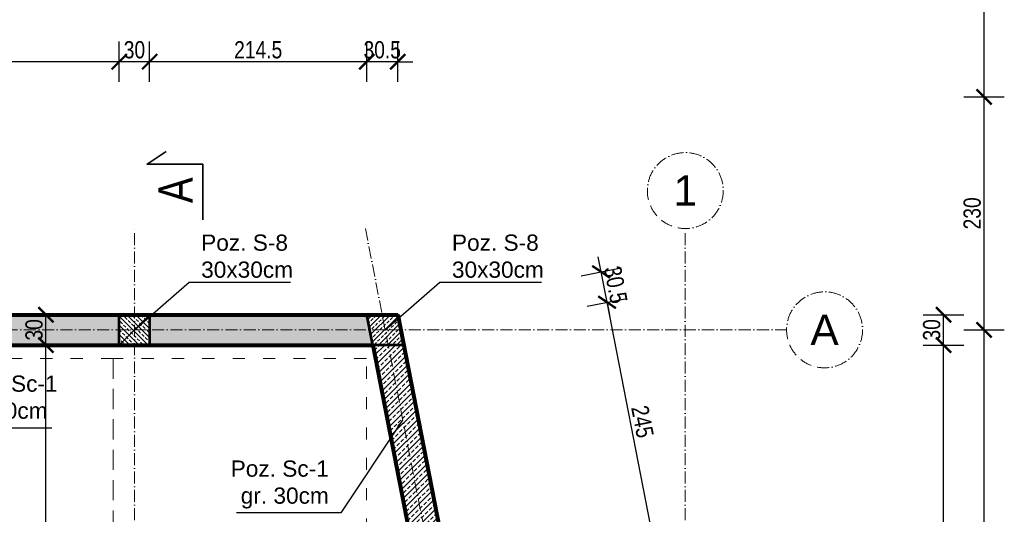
# Model space of a CAD drawing. Header units: inches. Extents: x 201967 to 338763, y -32705 to 30884.
# Tile 176 of 236: x 321433 to 322406, y 10864 to 11352. Entities that reach past the tile are written whole.
import ezdxf
from ezdxf.enums import TextEntityAlignment as Align

# ---------------------------------------------------------------- set-up
doc = ezdxf.new("R2010")
doc.units = ezdxf.units.IN
doc.header["$MEASUREMENT"] = 0
doc.linetypes.add('ACAD_ISO03W100', pattern=[30, 12, -18])
doc.linetypes.add('ACAD_ISO10W100', pattern=[18, 12, -3, 0, -3])
for name, color, linetype, lineweight in [('01 a KONSTRUKCJA żelbet', 94, 'Continuous', 80), ('01 a1 KONSTRUKCJA żelebet', 200, 'Continuous', 53), ('01h3 KONSTRUKCJA pozycje słupy', 252, 'Continuous', 13), ('11 OSIE ściany', 2, 'ACAD_ISO10W100', 5), ('20 KRESKOWANIE ścian', 63, 'Continuous', 5), ('30 WIDOK 1 005', 5, 'Continuous', 5), ('90 WYMIAR', 155, 'Continuous', 9), ('91 PRZEKROJE', 7, 'Continuous', 35)]:
    doc.layers.add(name, color=color, linetype=linetype, lineweight=lineweight)
doc.styles.add('100 arial', font='arial.ttf', dxfattribs={"width": 0.8, "height": 17})
doc.styles.add('arialcce', font='arial.ttf')
doc.styles.add('OPIS', font='arial.ttf')
doc.styles.add('RomanS', font='romans.shx')
doc.dimstyles.new('100', dxfattribs={"dimscale": 10, "dimtxt": 17, "dimasz": 1.5, "dimexe": 2, "dimexo": 2, "dimgap": 0.3, "dimtad": 1, "dimdec": 1, "dimrnd": 0.5, "dimdsep": 46, "dimtxsty": '100 arial', "dimblk": 'ARCHTICK', "dimcen": 10, "dimclrd": 256, "dimclre": 256, "dimclrt": 256, "dimadec": 0, "dimazin": 0, "dimtfac": 1, "dimtdec": 1, "dimtix": 1, "dimtmove": 1, "dimatfit": 3, "dimfxl": 2, "dimfxlon": 1, "dimtolj": 1, "dimarcsym": 0})
doc.dimstyles.new('DIM100txt12', dxfattribs={"dimtxt": 12, "dimasz": 1.05, "dimexe": 0, "dimexo": 8, "dimgap": 4, "dimtad": 1, "dimdec": 7, "dimrnd": 0.5, "dimdsep": 46, "dimtxsty": 'RomanS', "dimblk1": 'DIM', "dimblk2": 'DIM', "dimsah": 1, "dimcen": 0.09, "dimse1": 1, "dimse2": 1, "dimclrt": 256, "dimadec": 1, "dimazin": 0, "dimtfac": 1, "dimtdec": 7, "dimtix": 1, "dimtofl": 0, "dimtmove": 2, "dimatfit": 3, "dimfxl": 1, "dimtolj": 1, "dimtzin": 0, "dimarcsym": 0})
pattern_1 = [(45, (0, -5154.889396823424), (-5.303300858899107, 5.303300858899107), []), (45, (5.30330085, -5154.889396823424), (-5.303300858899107, 5.303300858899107), [3.75, -1.875])]

# ---------------------------------------------------------------- blocks, each defined once
blk = doc.blocks.new('1 osie 2 część BPPZ')
at = {"layer": '11 OSIE ściany'}
for p, q in [((575, -2740), (575, 100)), ((803.0808856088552, 100), (1219, -2027.504016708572)), ((1119, -2740), (1119, 100)), ((-95.33901275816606, 0), (1219, 0))]:
    blk.add_line(p, q, dxfattribs=at)
for centre in [(1119, 137.5), (1256.5, 0)]:
    blk.add_circle(centre, 37.5, dxfattribs=at)
at = {"layer": '11 OSIE ściany', "style": 'arialcce'}
for s, p in [('1', (1119, 137.5)), ('A', (1256.5, 0))]:
    blk.add_text(s, height=30, dxfattribs=at).set_placement(p, align=Align.MIDDLE_CENTER)
blk = doc.blocks.new('*U1121')
at = {"lineweight": 5, "ltscale": 0.25}
h = blk.add_hatch(dxfattribs=at)
h.set_pattern_fill('ANSI33', color=5, style=0)
h.set_pattern_definition([(45, (0, -25), (-4.490128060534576, 4.490128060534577), []), (45, (4.490130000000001, -25), (-4.490128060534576, 4.490128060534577), [3.175, -1.5875])])
h.paths.add_polyline_path([(0, 0), (-7.105427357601e-16, -30), (30, -30), (30, 0)])
blk.add_lwpolyline([(0, 0), (-7.105427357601e-16, -30), (30, -30), (30, 0)], close=True)
at = {"layer": 'Defpoints'}
blk.add_line((0, 0), (30, -30), dxfattribs=at)
blk = doc.blocks.new('1 rzut piwnic rozbudowa część 2')
at = {"lineweight": 5, "ltscale": 0.25}
h = blk.add_hatch(dxfattribs=at)
h.set_pattern_fill('ANSI33', color=5, style=0)
h.set_pattern_definition([(45, (-288464.3639429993, -7503.004478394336), (-4.490128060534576, 4.490128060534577), []), (45, (-288459.8738129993, -7503.004478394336), (-4.490128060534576, 4.490128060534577), [3.175, -1.5875])])
h.paths.add_polyline_path([(840.8469107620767, -15.00000000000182), (810.2790041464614, -15.00000000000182), (804.4141158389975, 14.99999999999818), (834.9820224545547, 14.99999999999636)])
at = {"layer": '01 a KONSTRUKCJA żelbet'}
for p, q in [((-15, 15), (834.9820224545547, 15)), ((834.9820224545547, 14.99999999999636), (1134, -1514.532849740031)), ((15, -15), (810.2790041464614, -15)), ((810.2790041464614, -15.00000000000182), (1104, -1517.437798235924))]:
    blk.add_line(p, q, dxfattribs=at)
at = {"layer": '01 a1 KONSTRUKCJA żelebet'}
blk.add_lwpolyline([(840.8469107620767, -15.00000000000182), (810.2790041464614, -15.00000000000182), (804.4141158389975, 14.99999999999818), (834.9820224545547, 14.99999999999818)], close=True, dxfattribs=at)
at = {"layer": '01 a1 KONSTRUKCJA żelebet', "xscale": -1, "rotation": 180}
blk.add_blockref('*U1121', (560, -15), dxfattribs=at)
blk = doc.blocks.new('_ARCHTICK')
at = {"color": 0, "linetype": 'ByBlock', "const_width": 0.15}
blk.add_lwpolyline([(-0.5, -0.5), (0.5, 0.5)], dxfattribs=at)
blk = doc.blocks.new('*D1160')
at = {"layer": '90 WYMIAR', "lineweight": -2, "transparency": 16777216}
for p, q in [((322365.5205435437, 11045.75867624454), (322405.5205435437, 11045.75867624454)), ((322385.5205435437, 10445.75867624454), (322385.5205435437, 11045.75867624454)), ((322365.5205435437, 10445.75867624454), (322405.5205435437, 10445.75867624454))]:
    blk.add_line(p, q, dxfattribs=at)
at = {"layer": 'Defpoints', "color": 0, "transparency": 16777216}
for p in [(322190.5205435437, 11045.75867624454), (322385.5205435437, 11045.75867624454), (322190.5205435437, 10445.75867624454)]:
    blk.add_point(p, dxfattribs=at)
at = {"layer": '90 WYMIAR', "lineweight": -2, "transparency": 16777216, "xscale": 15, "yscale": 15, "zscale": 15}
for p, rotation in [((322385.5205435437, 11045.75867624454), 90), ((322385.5205435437, 10445.75867624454), 270)]:
    blk.add_blockref('_ARCHTICK', p, dxfattribs=dict(at, rotation=rotation))
at = {"layer": '90 WYMIAR', "transparency": 16777216, "insert": (322373.8408027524, 10745.75867624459), "char_height": 17, "attachment_point": 5, "rotation": 90, "style": '100 arial'}
blk.add_mtext('\\A1;600', dxfattribs=at)
blk = doc.blocks.new('*U1185')
at = {"layer": '91 PRZEKROJE'}
blk.add_lwpolyline([(-5983.489157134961, 15694.4351691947), (-5928.489157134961, 15694.43516919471), (-5928.489157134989, 15749.43516919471), (-5916.187000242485, 15730.5942723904)], dxfattribs=at)
at = {"layer": '91 PRZEKROJE', "color": 2, "insert": (-5941.635896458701, 15738.39539254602), "char_height": 34, "attachment_point": 3, "style": '100 arial'}
blk.add_mtext_dynamic_manual_height_columns('A', width=64.0781552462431, gutter_width=85, heights=[0], dxfattribs=at)
blk = doc.blocks.new('1 przekroje jagielońska')
at = {"layer": '91 PRZEKROJE', "rotation": 90}
blk.add_blockref('*U1185', (15217.87724289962, 6092.169170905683), dxfattribs=at)
blk = doc.blocks.new('DIM')
for p, q in [((7.275957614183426e-12, -13.00000000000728), (7.275957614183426e-12, 12.99999999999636)), ((8.000000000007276, -7.275957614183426e-12), (-7.999999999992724, -7.275957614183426e-12))]:
    blk.add_line(p, q)
at = {"const_width": 1.714285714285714}
blk.add_lwpolyline([(5.714285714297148, 5.714285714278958), (-5.71428571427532, -5.71428571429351)], dxfattribs=at)
blk = doc.blocks.new('*D1192')
at = {"layer": '90 WYMIAR', "lineweight": -2, "transparency": 16777216}
for p, q in [((320971.5205435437, 11887.95220172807), (320971.5205435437, 11927.95220172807)), ((321546.5205435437, 11887.95220172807), (321546.5205435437, 11927.95220172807)), ((320971.5205435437, 11907.95220172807), (321546.5205435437, 11907.95220172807))]:
    blk.add_line(p, q, dxfattribs=at)
at = {"layer": 'Defpoints', "color": 0, "transparency": 16777216}
for p in [(321546.5205435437, 11907.95220172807), (320971.5205435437, 11145.75867624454), (321546.5205435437, 11145.75867624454)]:
    blk.add_point(p, dxfattribs=at)
at = {"layer": '90 WYMIAR', "lineweight": -2, "transparency": 16777216, "xscale": 15, "yscale": 15, "zscale": 15, "rotation": 180}
blk.add_blockref('_ARCHTICK', (320971.5205435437, 11907.95220172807), dxfattribs=at)
at = {"layer": '90 WYMIAR', "lineweight": -2, "transparency": 16777216, "xscale": 15, "yscale": 15, "zscale": 15}
blk.add_blockref('_ARCHTICK', (321546.5205435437, 11907.95220172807), dxfattribs=at)
at = {"layer": '90 WYMIAR', "transparency": 16777216, "insert": (321259.0205435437, 11919.59715397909), "char_height": 17, "attachment_point": 5, "style": '100 arial'}
blk.add_mtext('\\A1;575', dxfattribs=at)
blk = doc.blocks.new('*D1193')
at = {"layer": '90 WYMIAR', "lineweight": -2, "transparency": 16777216}
for p, q in [((321546.5205435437, 11887.95220172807), (321546.5205435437, 11927.95220172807)), ((322090.5205435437, 11887.95220172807), (322090.5205435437, 11927.95220172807)), ((321546.5205435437, 11907.95220172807), (322090.5205435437, 11907.95220172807))]:
    blk.add_line(p, q, dxfattribs=at)
at = {"layer": 'Defpoints', "color": 0, "transparency": 16777216}
for p in [(322090.5205435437, 11907.95220172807), (321546.5205435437, 11145.75867624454), (322090.5205435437, 11145.75867624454)]:
    blk.add_point(p, dxfattribs=at)
at = {"layer": '90 WYMIAR', "lineweight": -2, "transparency": 16777216, "xscale": 15, "yscale": 15, "zscale": 15, "rotation": 180}
blk.add_blockref('_ARCHTICK', (321546.5205435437, 11907.95220172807), dxfattribs=at)
at = {"layer": '90 WYMIAR', "lineweight": -2, "transparency": 16777216, "xscale": 15, "yscale": 15, "zscale": 15}
blk.add_blockref('_ARCHTICK', (322090.5205435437, 11907.95220172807), dxfattribs=at)
at = {"layer": '90 WYMIAR', "transparency": 16777216, "insert": (321818.5205435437, 11919.59715397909), "char_height": 17, "attachment_point": 5, "style": '100 arial'}
blk.add_mtext('\\A1;544', dxfattribs=at)
blk = doc.blocks.new('*D1197')
at = {"layer": '90 WYMIAR', "lineweight": -2, "transparency": 16777216}
for p, q in [((322365.5205435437, 11275.75964808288), (322405.5205435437, 11275.75964808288)), ((322385.5205435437, 11045.75867624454), (322385.5205435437, 11275.75964808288)), ((322365.5205435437, 11045.75867624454), (322405.5205435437, 11045.75867624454))]:
    blk.add_line(p, q, dxfattribs=at)
at = {"layer": 'Defpoints', "color": 0, "transparency": 16777216}
for p in [(320064.1205437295, 11275.75964808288), (322385.5205435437, 11275.75964808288), (322190.5205435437, 11045.75867624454)]:
    blk.add_point(p, dxfattribs=at)
at = {"layer": '90 WYMIAR', "lineweight": -2, "transparency": 16777216, "xscale": 15, "yscale": 15, "zscale": 15}
for p, rotation in [((322385.5205435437, 11275.75964808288), 90), ((322385.5205435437, 11045.75867624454), 270)]:
    blk.add_blockref('_ARCHTICK', p, dxfattribs=dict(at, rotation=rotation))
at = {"layer": '90 WYMIAR', "transparency": 16777216, "insert": (322373.8350046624, 11160.75916216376), "char_height": 17, "attachment_point": 5, "rotation": 90, "style": '100 arial'}
blk.add_mtext('\\A1;230', dxfattribs=at)
blk = doc.blocks.new('*D1198')
at = {"layer": '90 WYMIAR', "lineweight": -2, "transparency": 16777216}
for p, q in [((322365.5205435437, 11777.00181028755), (322405.5205435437, 11777.00181028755)), ((322385.5205435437, 11275.75964808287), (322385.5205435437, 11777.00181028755)), ((322365.5205435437, 11275.75964808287), (322405.5205435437, 11275.75964808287))]:
    blk.add_line(p, q, dxfattribs=at)
at = {"layer": 'Defpoints', "color": 0, "transparency": 16777216}
for p in [(319964.1205437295, 11777.00181028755), (322385.5205435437, 11777.00181028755), (320064.1205437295, 11275.75964808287)]:
    blk.add_point(p, dxfattribs=at)
at = {"layer": '90 WYMIAR', "lineweight": -2, "transparency": 16777216, "xscale": 15, "yscale": 15, "zscale": 15}
for p, rotation in [((322385.5205435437, 11777.00181028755), 90), ((322385.5205435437, 11275.75964808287), 270)]:
    blk.add_blockref('_ARCHTICK', p, dxfattribs=dict(at, rotation=rotation))
at = {"layer": '90 WYMIAR', "transparency": 16777216, "insert": (322373.8408027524, 11526.38072918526), "char_height": 17, "attachment_point": 5, "rotation": 90, "style": '100 arial'}
blk.add_mtext('\\A1;501', dxfattribs=at)
blk = doc.blocks.new('*D1212')
at = {"layer": '90 WYMIAR', "lineweight": -2, "transparency": 16777216}
for p, q in [((322325.5205435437, 11030.75867624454), (322365.5205435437, 11030.75867624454)), ((322345.5205435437, 10463.25867624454), (322345.5205435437, 11030.75867624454)), ((322325.5205435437, 10463.25867624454), (322365.5205435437, 10463.25867624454))]:
    blk.add_line(p, q, dxfattribs=at)
at = {"layer": 'Defpoints', "color": 0, "transparency": 16777216}
for p in [(321797.0835009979, 11030.75867624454), (322345.5205435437, 11030.75867624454), (321908.0276381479, 10463.25867624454)]:
    blk.add_point(p, dxfattribs=at)
at = {"layer": '90 WYMIAR', "lineweight": -2, "transparency": 16777216, "xscale": 15, "yscale": 15, "zscale": 15}
for p, rotation in [((322345.5205435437, 11030.75867624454), 90), ((322345.5205435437, 10463.25867624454), 270)]:
    blk.add_blockref('_ARCHTICK', p, dxfattribs=dict(at, rotation=rotation))
at = {"layer": '90 WYMIAR', "transparency": 16777216, "insert": (322333.8408027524, 10747.00867624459), "char_height": 17, "attachment_point": 5, "rotation": 90, "style": '100 arial'}
blk.add_mtext('\\A1;567.5', dxfattribs=at)
blk = doc.blocks.new('*D1213')
at = {"layer": '90 WYMIAR', "lineweight": -2, "transparency": 16777216}
for p, q in [((322325.5205435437, 11060.75867624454), (322365.5205435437, 11060.75867624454)), ((322345.5205435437, 11030.75867624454), (322345.5205435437, 11060.75867624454)), ((322325.5205435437, 11030.75867624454), (322365.5205435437, 11030.75867624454))]:
    blk.add_line(p, q, dxfattribs=at)
at = {"layer": 'Defpoints', "color": 0, "transparency": 16777216}
for p in [(321806.5025659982, 11060.75867624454), (322345.5205435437, 11060.75867624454), (321797.0835009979, 11030.75867624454)]:
    blk.add_point(p, dxfattribs=at)
at = {"layer": '90 WYMIAR', "lineweight": -2, "transparency": 16777216, "xscale": 15, "yscale": 15, "zscale": 15}
for p, rotation in [((322345.5205435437, 11060.75867624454), 90), ((322345.5205435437, 11030.75867624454), 270)]:
    blk.add_blockref('_ARCHTICK', p, dxfattribs=dict(at, rotation=rotation))
at = {"layer": '90 WYMIAR', "transparency": 16777216, "insert": (322333.8350046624, 11045.75867624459), "char_height": 17, "attachment_point": 5, "rotation": 90, "style": '100 arial'}
blk.add_mtext('\\A1;30', dxfattribs=at)
blk = doc.blocks.new('*D1214')
at = {"layer": '90 WYMIAR', "lineweight": -2, "transparency": 16777216}
for p, q in [((321775.9346593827, 11290.46326693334), (321775.9346593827, 11330.46326693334)), ((321806.5025659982, 11290.46326693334), (321806.5025659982, 11330.46326693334)), ((321775.9346593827, 11310.46326693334), (321760.9346593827, 11310.46326693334)), ((321806.5025659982, 11310.46326693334), (321775.9346593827, 11310.46326693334)), ((321806.5025659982, 11310.46326693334), (321821.5025659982, 11310.46326693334))]:
    blk.add_line(p, q, dxfattribs=at)
at = {"layer": 'Defpoints', "color": 0, "transparency": 16777216}
for p in [(321775.9346593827, 11310.46326693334), (321775.9346593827, 11060.75867624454), (321806.5025659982, 11060.75867624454)]:
    blk.add_point(p, dxfattribs=at)
at = {"layer": '90 WYMIAR', "lineweight": -2, "transparency": 16777216, "xscale": 15, "yscale": 15, "zscale": 15}
blk.add_blockref('_ARCHTICK', (321775.9346593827, 11310.46326693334), dxfattribs=at)
at = {"layer": '90 WYMIAR', "lineweight": -2, "transparency": 16777216, "xscale": 15, "yscale": 15, "zscale": 15, "rotation": 180}
blk.add_blockref('_ARCHTICK', (321806.5025659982, 11310.46326693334), dxfattribs=at)
at = {"layer": '90 WYMIAR', "transparency": 16777216, "insert": (321791.2186126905, 11322.14880581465), "char_height": 17, "attachment_point": 5, "style": '100 arial'}
blk.add_mtext('\\A1;30.5', dxfattribs=at)
blk = doc.blocks.new('*D1215')
at = {"layer": '90 WYMIAR', "lineweight": -2, "transparency": 16777216}
for p, q in [((321561.5205435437, 11290.46326693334), (321561.5205435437, 11330.46326693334)), ((321775.9346593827, 11290.46326693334), (321775.9346593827, 11330.46326693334)), ((321775.9346593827, 11310.46326693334), (321561.5205435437, 11310.46326693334))]:
    blk.add_line(p, q, dxfattribs=at)
at = {"layer": 'Defpoints', "color": 0, "transparency": 16777216}
for p in [(321561.5205435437, 11310.46326693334), (321775.9346593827, 11060.75867624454), (321561.5205435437, 11045.75867624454)]:
    blk.add_point(p, dxfattribs=at)
at = {"layer": '90 WYMIAR', "lineweight": -2, "transparency": 16777216, "xscale": 15, "yscale": 15, "zscale": 15, "rotation": 180}
blk.add_blockref('_ARCHTICK', (321561.5205435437, 11310.46326693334), dxfattribs=at)
at = {"layer": '90 WYMIAR', "lineweight": -2, "transparency": 16777216, "xscale": 15, "yscale": 15, "zscale": 15}
blk.add_blockref('_ARCHTICK', (321775.9346593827, 11310.46326693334), dxfattribs=at)
at = {"layer": '90 WYMIAR', "transparency": 16777216, "insert": (321668.7276014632, 11322.14300772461), "char_height": 17, "attachment_point": 5, "style": '100 arial'}
blk.add_mtext('\\A1;214.5', dxfattribs=at)
blk = doc.blocks.new('*D1216')
at = {"layer": '90 WYMIAR', "lineweight": -2, "transparency": 16777216}
for p, q in [((321531.5205435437, 11290.46326693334), (321531.5205435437, 11330.46326693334)), ((321561.5205435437, 11290.46326693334), (321561.5205435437, 11330.46326693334)), ((321561.5205435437, 11310.46326693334), (321531.5205435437, 11310.46326693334))]:
    blk.add_line(p, q, dxfattribs=at)
at = {"layer": 'Defpoints', "color": 0, "transparency": 16777216}
for p in [(321531.5205435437, 11310.46326693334), (321531.5205435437, 11045.75867624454), (321561.5205435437, 11045.75867624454)]:
    blk.add_point(p, dxfattribs=at)
at = {"layer": '90 WYMIAR', "lineweight": -2, "transparency": 16777216, "xscale": 15, "yscale": 15, "zscale": 15, "rotation": 180}
blk.add_blockref('_ARCHTICK', (321531.5205435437, 11310.46326693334), dxfattribs=at)
at = {"layer": '90 WYMIAR', "lineweight": -2, "transparency": 16777216, "xscale": 15, "yscale": 15, "zscale": 15}
blk.add_blockref('_ARCHTICK', (321561.5205435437, 11310.46326693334), dxfattribs=at)
at = {"layer": '90 WYMIAR', "transparency": 16777216, "insert": (321546.5205435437, 11322.14880581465), "char_height": 17, "attachment_point": 5, "style": '100 arial'}
blk.add_mtext('\\A1;30', dxfattribs=at)
blk = doc.blocks.new('*D1217')
at = {"layer": '90 WYMIAR', "lineweight": -2, "transparency": 16777216}
for p, q in [((321260.5205435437, 11290.46326693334), (321260.5205435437, 11330.46326693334)), ((321531.5205435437, 11290.46326693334), (321531.5205435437, 11330.46326693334)), ((321531.5205435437, 11310.46326693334), (321260.5205435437, 11310.46326693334))]:
    blk.add_line(p, q, dxfattribs=at)
at = {"layer": 'Defpoints', "color": 0, "transparency": 16777216}
for p in [(321260.5205435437, 11310.46326693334), (321260.5205435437, 11045.75867624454), (321531.5205435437, 11045.75867624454)]:
    blk.add_point(p, dxfattribs=at)
at = {"layer": '90 WYMIAR', "lineweight": -2, "transparency": 16777216, "xscale": 15, "yscale": 15, "zscale": 15, "rotation": 180}
blk.add_blockref('_ARCHTICK', (321260.5205435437, 11310.46326693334), dxfattribs=at)
at = {"layer": '90 WYMIAR', "lineweight": -2, "transparency": 16777216, "xscale": 15, "yscale": 15, "zscale": 15}
blk.add_blockref('_ARCHTICK', (321531.5205435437, 11310.46326693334), dxfattribs=at)
at = {"layer": '90 WYMIAR', "transparency": 16777216, "insert": (321396.0205435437, 11321.99805547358), "char_height": 17, "attachment_point": 5, "style": '100 arial'}
blk.add_mtext('\\A1;271', dxfattribs=at)
blk = doc.blocks.new('*D1492')
at = {"layer": '90 WYMIAR', "lineweight": -2, "transparency": 16777216}
for p, q in [((321479.1071722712, 11030.75867624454), (321439.1071722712, 11030.75867624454)), ((321459.1071722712, 10463.25867624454), (321459.1071722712, 11030.75867624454)), ((321479.1071722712, 10463.25867624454), (321439.1071722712, 10463.25867624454))]:
    blk.add_line(p, q, dxfattribs=at)
at = {"layer": 'Defpoints', "color": 0, "transparency": 16777216}
for p in [(321459.1071722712, 11030.75867624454), (321531.5205435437, 11030.75867624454), (321775.5458678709, 10463.25867624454)]:
    blk.add_point(p, dxfattribs=at)
at = {"layer": '90 WYMIAR', "lineweight": -2, "transparency": 16777216, "xscale": 15, "yscale": 15, "zscale": 15}
for p, rotation in [((321459.1071722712, 11030.75867624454), 90), ((321459.1071722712, 10463.25867624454), 270)]:
    blk.add_blockref('_ARCHTICK', p, dxfattribs=dict(at, rotation=rotation))
at = {"layer": '90 WYMIAR', "transparency": 16777216, "insert": (321447.42743148, 10747.00867624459), "char_height": 17, "attachment_point": 5, "rotation": 90, "style": '100 arial'}
blk.add_mtext('\\A1;567.5', dxfattribs=at)
blk = doc.blocks.new('*D1493')
at = {"layer": '90 WYMIAR', "lineweight": -2, "transparency": 16777216}
for p, q in [((321479.1071722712, 11060.75867624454), (321439.1071722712, 11060.75867624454)), ((321459.1071722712, 11030.75867624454), (321459.1071722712, 11060.75867624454)), ((321479.1071722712, 11030.75867624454), (321439.1071722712, 11030.75867624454))]:
    blk.add_line(p, q, dxfattribs=at)
at = {"layer": 'Defpoints', "color": 0, "transparency": 16777216}
for p in [(321459.1071722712, 11060.75867624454), (321531.5205435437, 11060.75867624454), (321531.5205435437, 11030.75867624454)]:
    blk.add_point(p, dxfattribs=at)
at = {"layer": '90 WYMIAR', "lineweight": -2, "transparency": 16777216, "xscale": 15, "yscale": 15, "zscale": 15}
for p, rotation in [((321459.1071722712, 11060.75867624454), 90), ((321459.1071722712, 11030.75867624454), 270)]:
    blk.add_blockref('_ARCHTICK', p, dxfattribs=dict(at, rotation=rotation))
at = {"layer": '90 WYMIAR', "transparency": 16777216, "insert": (321447.42163339, 11045.75867624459), "char_height": 17, "attachment_point": 5, "rotation": 90, "style": '100 arial'}
blk.add_mtext('\\A1;30', dxfattribs=at)
blk = doc.blocks.new('*D1521')
at = {"layer": '90 WYMIAR', "lineweight": -2, "transparency": 16777216}
for p, q in [((321993.6238830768, 11069.18158920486), (322032.880742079, 11076.85615898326)), ((322060.2186633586, 10832.77721056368), (322013.2523125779, 11073.01887409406)), ((322040.5902338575, 10828.93992567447), (322079.8470928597, 10836.61449545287))]:
    blk.add_line(p, q, dxfattribs=at)
at = {"layer": 'Defpoints', "color": 0, "transparency": 16777216}
for p in [(322013.2523125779, 11073.01887409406), (321797.083500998, 11030.75867624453), (321844.0498517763, 10790.51701271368)]:
    blk.add_point(p, dxfattribs=at)
at = {"layer": '90 WYMIAR', "lineweight": -2, "transparency": 16777216, "xscale": 15, "yscale": 15, "zscale": 15}
for p, rotation in [((322013.2523125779, 11073.01887409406), 101.0615994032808), ((322060.2186633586, 10832.77721056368), 281.0615994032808)]:
    blk.add_blockref('_ARCHTICK', p, dxfattribs=dict(at, rotation=rotation))
at = {"layer": '90 WYMIAR', "transparency": 16777216, "insert": (322048.1982364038, 10955.13896697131), "char_height": 17, "attachment_point": 5, "rotation": 281.06159940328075, "style": '100 arial'}
blk.add_mtext('\\A1;245', dxfattribs=at)
blk = doc.blocks.new('*D1522')
at = {"layer": '90 WYMIAR', "lineweight": -2, "transparency": 16777216}
for p, q in [((322007.3874242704, 11103.01887409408), (322004.5094606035, 11117.74019621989)), ((321987.7589947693, 11099.18158920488), (322027.0158537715, 11106.85615898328)), ((322013.2523125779, 11073.01887409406), (322007.3874242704, 11103.01887409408)), ((321993.6238830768, 11069.18158920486), (322032.880742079, 11076.85615898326)), ((322013.2523125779, 11073.01887409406), (322016.1302762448, 11058.29755196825))]:
    blk.add_line(p, q, dxfattribs=at)
at = {"layer": 'Defpoints', "color": 0, "transparency": 16777216}
for p in [(322007.3874242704, 11103.01887409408), (321791.2186126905, 11060.75867624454), (321797.083500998, 11030.75867624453)]:
    blk.add_point(p, dxfattribs=at)
at = {"layer": '90 WYMIAR', "lineweight": -2, "transparency": 16777216, "xscale": 15, "yscale": 15, "zscale": 15}
for p, rotation in [((322007.3874242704, 11103.01887409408), 281.0615994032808), ((322013.2523125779, 11073.01887409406), 101.0615994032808)]:
    blk.add_blockref('_ARCHTICK', p, dxfattribs=dict(at, rotation=rotation))
at = {"layer": '90 WYMIAR', "transparency": 16777216, "insert": (322021.7883072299, 11090.26091118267), "char_height": 17, "attachment_point": 5, "rotation": 281.06159940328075, "style": '100 arial'}
blk.add_mtext('\\A1;30.5', dxfattribs=at)
blk = doc.blocks.new('*D1599')
at = {"layer": '90 WYMIAR', "lineweight": -2, "transparency": 16777216}
for p, q in [((321546.5205435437, 11847.95220172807), (321546.5205435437, 11887.95220172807)), ((321794.1510568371, 11847.95220172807), (321794.1510568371, 11887.95220172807)), ((321546.5205435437, 11867.95220172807), (321794.1510568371, 11867.95220172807))]:
    blk.add_line(p, q, dxfattribs=at)
at = {"layer": 'Defpoints', "color": 0, "transparency": 16777216}
for p in [(321794.1510568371, 11867.95220172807), (321546.5205435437, 11105.75867624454), (321794.1510568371, 11045.75867624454)]:
    blk.add_point(p, dxfattribs=at)
at = {"layer": '90 WYMIAR', "lineweight": -2, "transparency": 16777216, "xscale": 15, "yscale": 15, "zscale": 15, "rotation": 180}
blk.add_blockref('_ARCHTICK', (321546.5205435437, 11867.95220172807), dxfattribs=at)
at = {"layer": '90 WYMIAR', "lineweight": -2, "transparency": 16777216, "xscale": 15, "yscale": 15, "zscale": 15}
blk.add_blockref('_ARCHTICK', (321794.1510568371, 11867.95220172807), dxfattribs=at)
at = {"layer": '90 WYMIAR', "transparency": 16777216, "insert": (321670.3358001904, 11879.63194251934), "char_height": 17, "attachment_point": 5, "style": '100 arial'}
blk.add_mtext('\\A1;247.5', dxfattribs=at)
blk = doc.blocks.new('*D1600')
at = {"layer": '90 WYMIAR', "lineweight": -2, "transparency": 16777216}
for p, q in [((321794.1510568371, 11847.95220172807), (321794.1510568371, 11887.95220172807)), ((322090.5205435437, 11847.95220172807), (322090.5205435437, 11887.95220172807)), ((321794.1510568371, 11867.95220172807), (322090.5205435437, 11867.95220172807))]:
    blk.add_line(p, q, dxfattribs=at)
at = {"layer": 'Defpoints', "color": 0, "transparency": 16777216}
for p in [(322090.5205435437, 11867.95220172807), (321794.1510568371, 11045.75867624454), (322090.5205435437, 11045.75867624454)]:
    blk.add_point(p, dxfattribs=at)
at = {"layer": '90 WYMIAR', "lineweight": -2, "transparency": 16777216, "xscale": 15, "yscale": 15, "zscale": 15, "rotation": 180}
blk.add_blockref('_ARCHTICK', (321794.1510568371, 11867.95220172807), dxfattribs=at)
at = {"layer": '90 WYMIAR', "lineweight": -2, "transparency": 16777216, "xscale": 15, "yscale": 15, "zscale": 15}
blk.add_blockref('_ARCHTICK', (322090.5205435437, 11867.95220172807), dxfattribs=at)
at = {"layer": '90 WYMIAR', "transparency": 16777216, "insert": (321942.3358001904, 11879.63194251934), "char_height": 17, "attachment_point": 5, "style": '100 arial'}
blk.add_mtext('\\A1;296.5', dxfattribs=at)

msp = doc.modelspace()

# ---------------------------------------------------------------- hatches: boundary and pattern name
at = {"layer": '20 KRESKOWANIE ścian'}
h = msp.add_hatch(dxfattribs=at)
h.set_pattern_fill('ANSI33', color=256, scale=30)
h.set_pattern_definition(pattern_1)
h.paths.add_polyline_path([(321230.5205435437, 11060.75867624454), (320986.5205435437, 11060.75867624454), (320986.5205435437, 11030.75867624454), (321230.5205435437, 11030.75867624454)])
h.paths.add_polyline_path([(321531.5205435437, 11060.75867624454), (321260.5205435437, 11060.75867624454), (321260.5205435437, 11030.75867624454), (321531.5205435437, 11030.75867624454)])
h.paths.add_polyline_path([(321775.9346593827, 11060.75867624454), (321561.5205435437, 11060.75867624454), (321561.5205435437, 11030.75867624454), (321781.7995476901, 11030.75867624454)])
h = msp.add_hatch(dxfattribs=at)
h.set_pattern_fill('ANSI33', color=256, scale=30)
h.set_pattern_definition(pattern_1)
h.paths.add_polyline_path([(321812.3674543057, 11030.75867624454), (321781.7995476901, 11030.75867624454), (321829.3285296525, 10787.63904904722), (321858.7711739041, 10793.39497638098)])
h.paths.add_polyline_path([(321864.5271012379, 10763.95233212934), (321835.0844569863, 10758.19640479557), (321892.7436848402, 10463.25867624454), (321923.3115914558, 10463.25867624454)])

# ---------------------------------------------------------------- linework, layer by layer
at = {"layer": '30 WIDOK 1 005', "linetype": 'ACAD_ISO03W100'}
for points in [[(321275.5448879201, 10517.482431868), (321525.5448879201, 10517.482431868), (321525.5448879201, 11017.482431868), (321275.5448879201, 11017.482431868)], [(321525.5448879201, 10517.482431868), (321775.5448879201, 10517.482431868), (321775.5448879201, 11017.482431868), (321525.5448879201, 11017.482431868)]]:
    msp.add_lwpolyline(points, close=True, dxfattribs=at)

# ---------------------------------------------------------------- block references
at = {"layer": '01 a1 KONSTRUKCJA żelebet'}
msp.add_blockref('1 rzut piwnic rozbudowa część 2', (320971.5205435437, 11045.75867624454), dxfattribs=at)
at = {"layer": '11 OSIE ściany'}
msp.add_blockref('1 osie 2 część BPPZ', (320971.5205435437, 11045.75867624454), dxfattribs=at)
at = {"layer": '91 PRZEKROJE'}
msp.add_blockref('1 przekroje jagielońska', (322090.5205435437, 11045.75867624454), dxfattribs=at)

# ---------------------------------------------------------------- texts
at = {"layer": '01h3 KONSTRUKCJA pozycje słupy', "char_height": 16, "style": 'OPIS'}
for s, insert, attachment_point in [('Poz. S-8\\P30x30cm', (321612.436875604, 11118.43103192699), 4), ('Poz. S-8\\P30x30cm', (321860.0673888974, 11118.43103192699), 4), ('Poz. Sc-1\\Pgr. 30cm', (321373.7530481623, 10976.9293208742), 4), ('Poz. Sc-1\\Pgr. 30cm', (321738.4437344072, 10893.06915596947), 6)]:
    msp.add_mtext(s, dxfattribs=dict(at, insert=insert, attachment_point=attachment_point))

# ---------------------------------------------------------------- dimensions: what is measured, and where the dimension line sits
at = {"layer": '90 WYMIAR'}
for base, p1, p2, picture, middle in [((321546.5205435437, 11907.95220172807), (320971.5205435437, 11145.75867624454), (321546.5205435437, 11145.75867624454), '*D1192', (321259.0205435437, 11919.59715397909)), ((322090.5205435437, 11907.95220172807), (321546.5205435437, 11145.75867624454), (322090.5205435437, 11145.75867624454), '*D1193', (321818.5205435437, 11919.59715397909)), ((321794.1510568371, 11867.95220172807), (321546.5205435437, 11105.75867624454), (321794.1510568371, 11045.75867624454), '*D1599', (321670.3358001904, 11879.63194251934)), ((322090.5205435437, 11867.95220172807), (321794.1510568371, 11045.75867624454), (322090.5205435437, 11045.75867624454), '*D1600', (321942.3358001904, 11879.63194251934)), ((321260.5205435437, 11310.46326693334), (321531.5205435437, 11045.75867624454), (321260.5205435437, 11045.75867624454), '*D1217', (321396.0205435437, 11321.99805547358)), ((321531.5205435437, 11310.46326693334), (321561.5205435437, 11045.75867624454), (321531.5205435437, 11045.75867624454), '*D1216', (321546.5205435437, 11322.14880581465)), ((321561.5205435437, 11310.46326693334), (321775.9346593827, 11060.75867624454), (321561.5205435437, 11045.75867624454), '*D1215', (321668.7276014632, 11322.14300772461)), ((321775.9346593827, 11310.46326693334), (321806.5025659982, 11060.75867624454), (321775.9346593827, 11060.75867624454), '*D1214', (321791.2186126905, 11322.14880581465))]:
    dim = msp.add_linear_dim(base=base, p1=p1, p2=p2, dimstyle='100', dxfattribs=at)
    dim.commit()
    dim.dimension.update_dxf_attribs({"geometry": picture, "text_midpoint": middle})
for base, p1, p2, angle, picture, middle in [((322385.5205435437, 11777.00181028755), (320064.1205437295, 11275.75964808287), (319964.1205437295, 11777.00181028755), 90, '*D1198', (322373.8408027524, 11526.38072918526)), ((322385.5205435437, 11275.75964808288), (322190.5205435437, 11045.75867624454), (320064.1205437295, 11275.75964808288), 90, '*D1197', (322373.8350046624, 11160.75916216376)), ((322007.3874242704, 11103.01887409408), (321797.083500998, 11030.75867624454), (321791.2186126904, 11060.75867624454), 101.0615994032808, '*D1522', (322021.7883072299, 11090.26091118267)), ((322013.2523125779, 11073.01887409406), (321844.0498517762, 10790.51701271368), (321797.083500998, 11030.75867624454), 101.0615994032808, '*D1521', (322048.1982364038, 10955.13896697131)), ((321459.1071722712, 11060.75867624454), (321531.5205435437, 11030.75867624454), (321531.5205435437, 11060.75867624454), 90, '*D1493', (321447.42163339, 11045.75867624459)), ((322345.5205435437, 11060.75867624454), (321797.0835009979, 11030.75867624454), (321806.5025659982, 11060.75867624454), 90, '*D1213', (322333.8350046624, 11045.75867624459)), ((322385.5205435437, 11045.75867624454), (322190.5205435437, 10445.75867624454), (322190.5205435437, 11045.75867624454), 90, '*D1160', (322373.8408027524, 10745.75867624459)), ((321459.1071722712, 11030.75867624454), (321775.5458678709, 10463.25867624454), (321531.5205435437, 11030.75867624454), 90, '*D1492', (321447.42743148, 10747.00867624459)), ((322345.5205435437, 11030.75867624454), (321908.0276381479, 10463.25867624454), (321797.0835009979, 11030.75867624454), 90, '*D1212', (322333.8408027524, 10747.00867624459))]:
    dim = msp.add_linear_dim(base=base, p1=p1, p2=p2, angle=angle, dimstyle='100', dxfattribs=at)
    dim.commit()
    dim.dimension.update_dxf_attribs({"geometry": picture, "text_midpoint": middle})

# ---------------------------------------------------------------- leaders
at = {"layer": '01h3 KONSTRUKCJA pozycje słupy', "annotation_type": 0, "has_hookline": 1}
for points, hookline_direction, text_width in [([(321546.5205435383, 11045.75867623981), (321600.436875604, 11092.78664811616), (321608.436875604, 11092.78664811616)], 0, 88.31650750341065), ([(321794.1510568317, 11045.75867623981), (321848.0673888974, 11092.78664811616), (321856.0673888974, 11092.78664811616)], 0, 88.31650750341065), ([(321300.9295644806, 11040.54036702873), (321361.7530481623, 10949.07484156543), (321369.7530481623, 10949.07484156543)], 0, 91.06684856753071), ([(321811.267218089, 10956.68020212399), (321750.4437344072, 10865.21467666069), (321742.4437344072, 10865.21467666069)], 1, 91.06684856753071)]:
    msp.add_leader(points, dimstyle='DIM100txt12', override={"dimasz": 8, "dimgap": 4, "dimtad": 1}, dxfattribs=dict(at, hookline_direction=hookline_direction, text_width=text_width))

doc.saveas('drawing.dxf')
